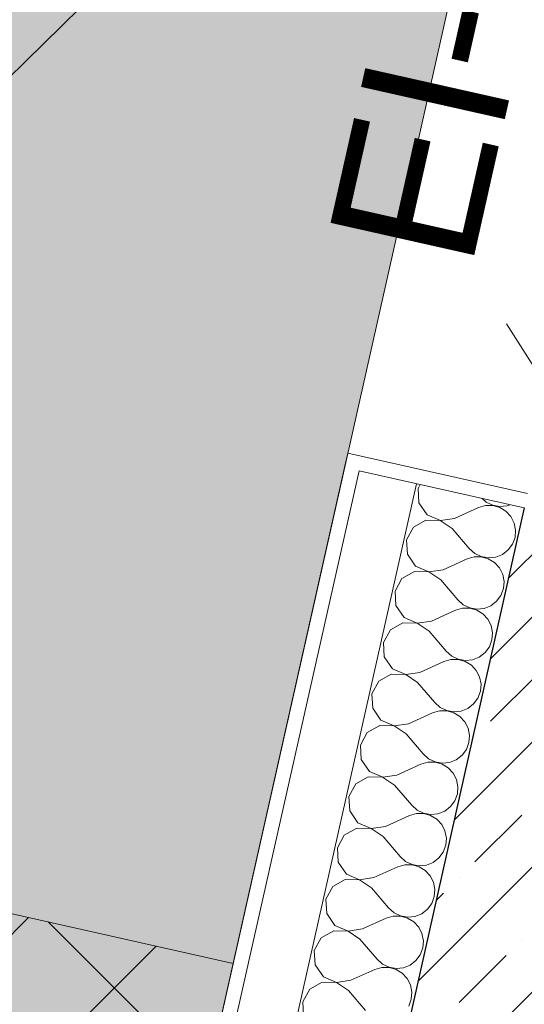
# Model space of a CAD drawing. Header units: millimetres. Extents: x -6990425 to -6520160, y 6117771 to 6220266.
# Tile 58 of 115: x -6927751 to -6927066, y 6141721 to 6143058. Entities that reach past the tile are written whole.
import ezdxf

# ---------------------------------------------------------------- set-up
doc = ezdxf.new("R2010")
doc.units = ezdxf.units.MM
doc.header["$MEASUREMENT"] = 0
for name, color, linetype, lineweight in [('АР-Разуклонка кровли_Ном._пера__120', 7, 'Continuous', 0), ('АР-Стены_внешние_.АР_Ном._пера__1', 7, 'Continuous', 30), ('Двери Archicad_Ном._пера__120', 7, 'Continuous', 0), ('Кровля_Ном._пера__101', 252, 'Continuous', 0), ('Кровля_Ном._пера__120', 7, 'Continuous', 0), ('Маркеры Дверей Archicad_Ном._пера__5', 5, 'Continuous', 0)]:
    doc.layers.add(name, color=color, linetype=linetype, lineweight=lineweight)
doc.layers.add('АР-Стены_внешние_.АР', color=7, linetype='Continuous')
doc.layers.add('АР-Чертеж-Размеры.АР', color=7, linetype='Continuous')
doc.styles.add('РЎР“Р•РќР•Р\xa0Р\x98Р\xa0_РЎРўР\x98Р›Р¬_2', font='GOTHIC.TTF')
doc.styles.add('РЎР“Р•РќР•Р\xa0Р\x98Р\xa0_РЎРўР\x98Р›Р¬_3', font='arial.ttf')
doc.dimstyles.new('СГЕНЕРИР_СТИЛЬ__3', dxfattribs={"dimtxt": 150, "dimasz": 237.5, "dimexe": 0.18, "dimexo": 0.0625, "dimgap": 0, "dimtad": 1, "dimdec": 0, "dimzin": 0, "dimdsep": 46, "dimtxsty": 'РЎР“Р•РќР•Р\xa0Р\x98Р\xa0_РЎРўР\x98Р›Р¬_2', "dimblk": 'ARROWHEAD_6', "dimblk1": 'ARROWHEAD_6', "dimblk2": 'ARROWHEAD_6', "dimcen": 0.09, "dimse1": 1, "dimse2": 1, "dimclrd": 7, "dimclre": 7, "dimclrt": 7, "dimazin": 0, "dimtfac": 1, "dimtdec": 4, "dimtmove": 0, "dimatfit": 3, "dimfxl": 1, "dimtolj": 1, "dimtzin": 0, "dimarcsym": 0})

# ---------------------------------------------------------------- blocks, each defined once
blk = doc.blocks.new('*X89', base_point=(-6566190.3, 6562677.8))
at = {"layer": 'АР-Стены_внешние_.АР_Ном._пера__1', "color": 7, "linetype": 'Continuous', "lineweight": 0}
for p, q in [((-7154817.6, 6142426.2), (-7154820.5, 6142420.8)), ((-7154820.5, 6142420.8), (-7154819.4, 6142401.3)), ((-7154819.4, 6142401.3), (-7154808.2, 6142385.3)), ((-7154733.5, 6142407.3), (-7154727.9, 6142402.4)), ((-7154727.9, 6142402.4), (-7154719.1, 6142398.2)), ((-7154771, 6142380.4), (-7154738.4, 6142395)), ((-7154729, 6142397.8), (-7154738.4, 6142395)), ((-7154719.1, 6142397.9), (-7154729, 6142397.8)), ((-7154719.1, 6142398.2), (-7154709.4, 6142396.5)), ((-7154709.6, 6142395.3), (-7154719.1, 6142397.9)), ((-7154701.2, 6142390.1), (-7154709.6, 6142395.3)), ((-7154709.4, 6142396.5), (-7154699.6, 6142397.5)), ((-7154694.5, 6142382.9), (-7154701.2, 6142390.1)), ((-7154699.6, 6142397.5), (-7154696, 6142398.9)), ((-7154809.9, 6142377.9), (-7154826.8, 6142368.3)), ((-7154790.4, 6142377.3), (-7154809.9, 6142377.9)), ((-7154808.2, 6142385.3), (-7154790.3, 6142377.6)), ((-7154774.1, 6142366.5), (-7154790.4, 6142377.3)), ((-7154790.3, 6142377.6), (-7154771, 6142380.4)), ((-7154690, 6142374.1), (-7154694.5, 6142382.9)), ((-7154688.1, 6142364.5), (-7154690, 6142374.1)), ((-7154826.8, 6142368.3), (-7154836.2, 6142351.1)), ((-7154774.1, 6142366.5), (-7154751, 6142339.3)), ((-7154688.9, 6142354.6), (-7154688.1, 6142364.5)), ((-7154836.2, 6142351.1), (-7154835.1, 6142331.6)), ((-7154692.4, 6142345.4), (-7154688.9, 6142354.6)), ((-7154751, 6142339.3), (-7154743.6, 6142332.8)), ((-7154743.6, 6142332.8), (-7154734.7, 6142328.5)), ((-7154706.1, 6142331.5), (-7154698.3, 6142337.5)), ((-7154698.3, 6142337.5), (-7154692.4, 6142345.4)), ((-7154835.1, 6142331.6), (-7154823.9, 6142315.6)), ((-7154786.7, 6142310.7), (-7154754.1, 6142325.4)), ((-7154744.6, 6142328.1), (-7154754.1, 6142325.4)), ((-7154734.8, 6142328.2), (-7154744.6, 6142328.1)), ((-7154725.3, 6142325.6), (-7154734.8, 6142328.2)), ((-7154734.7, 6142328.5), (-7154725, 6142326.8)), ((-7154716.9, 6142320.5), (-7154725.3, 6142325.6)), ((-7154725, 6142326.8), (-7154715.2, 6142327.8)), ((-7154710.2, 6142313.2), (-7154716.9, 6142320.5)), ((-7154715.2, 6142327.8), (-7154706.1, 6142331.5)), ((-7154825.5, 6142308.3), (-7154842.5, 6142298.6)), ((-7154806, 6142307.6), (-7154825.5, 6142308.3)), ((-7154823.9, 6142315.6), (-7154806, 6142307.9)), ((-7154806, 6142307.9), (-7154786.7, 6142310.7)), ((-7154789.8, 6142296.8), (-7154806, 6142307.6)), ((-7154705.7, 6142304.4), (-7154710.2, 6142313.2)), ((-7154842.5, 6142298.6), (-7154851.8, 6142281.4)), ((-7154789.8, 6142296.8), (-7154766.6, 6142269.6)), ((-7154703.8, 6142294.8), (-7154705.7, 6142304.4)), ((-7154704.6, 6142285), (-7154703.8, 6142294.8)), ((-7154851.8, 6142281.4), (-7154850.7, 6142261.9)), ((-7154708.1, 6142275.7), (-7154704.6, 6142285)), ((-7154766.6, 6142269.6), (-7154759.2, 6142263.1)), ((-7154721.7, 6142261.8), (-7154713.9, 6142267.8)), ((-7154713.9, 6142267.8), (-7154708.1, 6142275.7)), ((-7154850.7, 6142261.9), (-7154839.6, 6142245.9)), ((-7154802.3, 6142241), (-7154769.7, 6142255.7)), ((-7154760.3, 6142258.4), (-7154769.7, 6142255.7)), ((-7154750.4, 6142258.5), (-7154760.3, 6142258.4)), ((-7154759.2, 6142263.1), (-7154750.4, 6142258.8)), ((-7154750.4, 6142258.8), (-7154740.7, 6142257.1)), ((-7154740.9, 6142255.9), (-7154750.4, 6142258.5)), ((-7154732.5, 6142250.8), (-7154740.9, 6142255.9)), ((-7154740.7, 6142257.1), (-7154730.9, 6142258.1)), ((-7154730.9, 6142258.1), (-7154721.7, 6142261.8)), ((-7154839.6, 6142245.9), (-7154821.6, 6142238.2)), ((-7154821.6, 6142238.2), (-7154802.3, 6142241)), ((-7154725.8, 6142243.5), (-7154732.5, 6142250.8)), ((-7154721.3, 6142234.8), (-7154725.8, 6142243.5)), ((-7154858.1, 6142228.9), (-7154867.5, 6142211.7)), ((-7154841.2, 6142238.6), (-7154858.1, 6142228.9)), ((-7154821.7, 6142237.9), (-7154841.2, 6142238.6)), ((-7154805.5, 6142227.1), (-7154821.7, 6142237.9)), ((-7154805.5, 6142227.1), (-7154782.3, 6142199.9)), ((-7154719.4, 6142225.1), (-7154721.3, 6142234.8)), ((-7154723.7, 6142206), (-7154720.3, 6142215.3)), ((-7154720.3, 6142215.3), (-7154719.4, 6142225.1)), ((-7154867.5, 6142211.7), (-7154866.4, 6142192.2)), ((-7154782.3, 6142199.9), (-7154774.9, 6142193.4)), ((-7154729.6, 6142198.1), (-7154723.7, 6142206)), ((-7154866.4, 6142192.2), (-7154855.2, 6142176.2)), ((-7154818, 6142171.3), (-7154785.4, 6142186)), ((-7154775.9, 6142188.7), (-7154785.4, 6142186)), ((-7154766.1, 6142188.8), (-7154775.9, 6142188.7)), ((-7154774.9, 6142193.4), (-7154766, 6142189.1)), ((-7154756.6, 6142186.2), (-7154766.1, 6142188.8)), ((-7154766, 6142189.1), (-7154756.3, 6142187.4)), ((-7154748.2, 6142181.1), (-7154756.6, 6142186.2)), ((-7154756.3, 6142187.4), (-7154746.5, 6142188.4)), ((-7154746.5, 6142188.4), (-7154737.4, 6142192.1)), ((-7154737.4, 6142192.1), (-7154729.6, 6142198.1)), ((-7154855.2, 6142176.2), (-7154837.3, 6142168.5)), ((-7154741.5, 6142173.8), (-7154748.2, 6142181.1)), ((-7154737, 6142165.1), (-7154741.5, 6142173.8)), ((-7154873.8, 6142159.2), (-7154883.1, 6142142)), ((-7154856.9, 6142168.9), (-7154873.8, 6142159.2)), ((-7154837.3, 6142168.2), (-7154856.9, 6142168.9)), ((-7154837.3, 6142168.5), (-7154818, 6142171.3)), ((-7154821.1, 6142157.4), (-7154837.3, 6142168.2)), ((-7154735.1, 6142155.4), (-7154737, 6142165.1)), ((-7154821.1, 6142157.4), (-7154797.9, 6142130.2)), ((-7154739.4, 6142136.3), (-7154735.9, 6142145.6)), ((-7154735.9, 6142145.6), (-7154735.1, 6142155.4)), ((-7154883.1, 6142142), (-7154882, 6142122.5)), ((-7154745.2, 6142128.4), (-7154739.4, 6142136.3)), ((-7154882, 6142122.5), (-7154870.9, 6142106.5)), ((-7154791.6, 6142119), (-7154801.1, 6142116.3)), ((-7154797.9, 6142130.2), (-7154790.6, 6142123.7)), ((-7154781.7, 6142119.1), (-7154791.6, 6142119)), ((-7154790.6, 6142123.7), (-7154781.7, 6142119.4)), ((-7154781.7, 6142119.4), (-7154772, 6142117.7)), ((-7154772.2, 6142116.5), (-7154781.7, 6142119.1)), ((-7154772, 6142117.7), (-7154762.2, 6142118.7)), ((-7154762.2, 6142118.7), (-7154753, 6142122.4)), ((-7154753, 6142122.4), (-7154745.2, 6142128.4)), ((-7154870.9, 6142106.5), (-7154852.9, 6142098.8)), ((-7154833.6, 6142101.6), (-7154801.1, 6142116.3)), ((-7154763.8, 6142111.4), (-7154772.2, 6142116.5)), ((-7154757.1, 6142104.1), (-7154763.8, 6142111.4)), ((-7154872.5, 6142099.2), (-7154889.5, 6142089.5)), ((-7154853, 6142098.5), (-7154872.5, 6142099.2)), ((-7154836.8, 6142087.7), (-7154853, 6142098.5)), ((-7154852.9, 6142098.8), (-7154833.6, 6142101.6)), ((-7154752.7, 6142095.4), (-7154757.1, 6142104.1)), ((-7154750.7, 6142085.7), (-7154752.7, 6142095.4)), ((-7154889.5, 6142089.5), (-7154898.8, 6142072.3)), ((-7154836.8, 6142087.7), (-7154813.6, 6142060.5)), ((-7154751.6, 6142075.9), (-7154750.7, 6142085.7)), ((-7154898.8, 6142072.3), (-7154897.7, 6142052.9)), ((-7154760.9, 6142058.7), (-7154755, 6142066.7)), ((-7154755, 6142066.7), (-7154751.6, 6142075.9)), ((-7154897.7, 6142052.9), (-7154886.5, 6142036.8)), ((-7154813.6, 6142060.5), (-7154806.2, 6142054)), ((-7154806.2, 6142054), (-7154797.3, 6142049.7)), ((-7154777.8, 6142049), (-7154768.7, 6142052.7)), ((-7154768.7, 6142052.7), (-7154760.9, 6142058.7)), ((-7154849.3, 6142031.9), (-7154816.7, 6142046.6)), ((-7154807.2, 6142049.3), (-7154816.7, 6142046.6)), ((-7154797.4, 6142049.4), (-7154807.2, 6142049.3)), ((-7154787.9, 6142046.8), (-7154797.4, 6142049.4)), ((-7154797.3, 6142049.7), (-7154787.6, 6142048)), ((-7154779.5, 6142041.7), (-7154787.9, 6142046.8)), ((-7154787.6, 6142048), (-7154777.8, 6142049)), ((-7154772.8, 6142034.5), (-7154779.5, 6142041.7)), ((-7154888.2, 6142029.5), (-7154905.1, 6142019.8)), ((-7154868.7, 6142028.8), (-7154888.2, 6142029.5)), ((-7154886.5, 6142036.8), (-7154868.6, 6142029.1)), ((-7154852.4, 6142018), (-7154868.7, 6142028.8)), ((-7154868.6, 6142029.1), (-7154849.3, 6142031.9)), ((-7154768.3, 6142025.7), (-7154772.8, 6142034.5)), ((-7154766.4, 6142016), (-7154768.3, 6142025.7)), ((-7154905.1, 6142019.8), (-7154914.4, 6142002.6)), ((-7154852.4, 6142018), (-7154829.2, 6141990.8)), ((-7154767.2, 6142006.2), (-7154766.4, 6142016)), ((-7154914.4, 6142002.6), (-7154913.3, 6141983.2)), ((-7154770.7, 6141997), (-7154767.2, 6142006.2)), ((-7154829.2, 6141990.8), (-7154821.9, 6141984.3)), ((-7154784.3, 6141983), (-7154776.5, 6141989)), ((-7154776.5, 6141989), (-7154770.7, 6141997)), ((-7154913.3, 6141983.2), (-7154902.2, 6141967.2)), ((-7154864.9, 6141962.2), (-7154832.4, 6141976.9)), ((-7154822.9, 6141979.7), (-7154832.4, 6141976.9)), ((-7154813, 6141979.7), (-7154822.9, 6141979.7)), ((-7154821.9, 6141984.3), (-7154813, 6141980)), ((-7154813, 6141980), (-7154803.3, 6141978.3)), ((-7154803.5, 6141977.1), (-7154813, 6141979.7)), ((-7154795.1, 6141972), (-7154803.5, 6141977.1)), ((-7154803.3, 6141978.3), (-7154793.5, 6141979.3)), ((-7154788.4, 6141964.8), (-7154795.1, 6141972)), ((-7154793.5, 6141979.3), (-7154784.3, 6141983)), ((-7154903.8, 6141959.8), (-7154920.8, 6141950.1)), ((-7154884.3, 6141959.1), (-7154903.8, 6141959.8)), ((-7154902.2, 6141967.2), (-7154884.2, 6141959.4)), ((-7154868.1, 6141948.3), (-7154884.3, 6141959.1)), ((-7154884.2, 6141959.4), (-7154864.9, 6141962.2)), ((-7154784, 6141956), (-7154788.4, 6141964.8)), ((-7154920.8, 6141950.1), (-7154930.1, 6141933)), ((-7154868.1, 6141948.3), (-7154844.9, 6141921.1)), ((-7154782.1, 6141946.3), (-7154784, 6141956)), ((-7154782.9, 6141936.5), (-7154782.1, 6141946.3)), ((-7154930.1, 6141933), (-7154929, 6141913.5)), ((-7154786.3, 6141927.3), (-7154782.9, 6141936.5)), ((-7154844.9, 6141921.1), (-7154837.5, 6141914.6)), ((-7154800, 6141913.3), (-7154792.2, 6141919.3)), ((-7154792.2, 6141919.3), (-7154786.3, 6141927.3)), ((-7154929, 6141913.5), (-7154917.8, 6141897.5)), ((-7154880.6, 6141892.6), (-7154848, 6141907.2)), ((-7154838.6, 6141910), (-7154848, 6141907.2)), ((-7154828.7, 6141910), (-7154838.6, 6141910)), ((-7154837.5, 6141914.6), (-7154828.6, 6141910.3)), ((-7154819.2, 6141907.4), (-7154828.7, 6141910)), ((-7154828.6, 6141910.3), (-7154818.9, 6141908.6)), ((-7154810.8, 6141902.3), (-7154819.2, 6141907.4)), ((-7154818.9, 6141908.6), (-7154809.1, 6141909.7)), ((-7154809.1, 6141909.7), (-7154800, 6141913.3)), ((-7154917.8, 6141897.5), (-7154899.9, 6141889.7)), ((-7154899.9, 6141889.7), (-7154880.6, 6141892.6)), ((-7154804.1, 6141895.1), (-7154810.8, 6141902.3)), ((-7154799.6, 6141886.3), (-7154804.1, 6141895.1)), ((-7154936.4, 6141880.4), (-7154945.7, 6141863.3)), ((-7154919.5, 6141890.1), (-7154936.4, 6141880.4)), ((-7154900, 6141889.4), (-7154919.5, 6141890.1)), ((-7154883.7, 6141878.6), (-7154900, 6141889.4)), ((-7154883.7, 6141878.6), (-7154860.5, 6141851.4)), ((-7154797.7, 6141876.6), (-7154799.6, 6141886.3)), ((-7154802, 6141857.6), (-7154798.5, 6141866.8)), ((-7154798.5, 6141866.8), (-7154797.7, 6141876.6)), ((-7154945.7, 6141863.3), (-7154944.6, 6141843.8)), ((-7154860.5, 6141851.4), (-7154853.2, 6141844.9)), ((-7154807.8, 6141849.7), (-7154802, 6141857.6)), ((-7154944.6, 6141843.8), (-7154933.5, 6141827.8)), ((-7154854.2, 6141840.3), (-7154863.7, 6141837.5)), ((-7154844.4, 6141840.3), (-7154854.2, 6141840.3)), ((-7154853.2, 6141844.9), (-7154844.3, 6141840.6)), ((-7154834.9, 6141837.7), (-7154844.4, 6141840.3)), ((-7154844.3, 6141840.6), (-7154834.6, 6141838.9)), ((-7154826.4, 6141832.6), (-7154834.9, 6141837.7)), ((-7154834.6, 6141838.9), (-7154824.8, 6141840)), ((-7154824.8, 6141840), (-7154815.6, 6141843.6)), ((-7154815.6, 6141843.6), (-7154807.8, 6141849.7)), ((-7154933.5, 6141827.8), (-7154915.6, 6141820)), ((-7154896.2, 6141822.9), (-7154863.7, 6141837.5)), ((-7154819.7, 6141825.4), (-7154826.4, 6141832.6)), ((-7154815.3, 6141816.6), (-7154819.7, 6141825.4)), ((-7154935.1, 6141820.4), (-7154952.1, 6141810.7)), ((-7154915.6, 6141819.7), (-7154935.1, 6141820.4)), ((-7154915.6, 6141820), (-7154896.2, 6141822.9)), ((-7154899.4, 6141808.9), (-7154915.6, 6141819.7)), ((-7154813.4, 6141806.9), (-7154815.3, 6141816.6)), ((-7154952.1, 6141810.7), (-7154961.4, 6141793.6)), ((-7154899.4, 6141808.9), (-7154876.2, 6141781.8)), ((-7154814.2, 6141797.1), (-7154813.4, 6141806.9)), ((-7154961.4, 6141793.6), (-7154960.3, 6141774.1)), ((-7154823.5, 6141780), (-7154817.6, 6141787.9)), ((-7154817.6, 6141787.9), (-7154814.2, 6141797.1)), ((-7154960.3, 6141774.1), (-7154949.1, 6141758.1)), ((-7154876.2, 6141781.8), (-7154868.8, 6141775.2)), ((-7154868.8, 6141775.2), (-7154859.9, 6141770.9)), ((-7154859.9, 6141770.9), (-7154850.2, 6141769.2)), ((-7154840.4, 6141770.3), (-7154831.3, 6141773.9)), ((-7154831.3, 6141773.9), (-7154823.5, 6141780)), ((-7154949.1, 6141758.1), (-7154931.2, 6141750.3)), ((-7154911.9, 6141753.2), (-7154879.3, 6141767.8)), ((-7154869.9, 6141770.6), (-7154879.3, 6141767.8)), ((-7154860, 6141770.7), (-7154869.9, 6141770.6)), ((-7154850.5, 6141768), (-7154860, 6141770.7)), ((-7154842.1, 6141762.9), (-7154850.5, 6141768)), ((-7154850.2, 6141769.2), (-7154840.4, 6141770.3)), ((-7154835.4, 6141755.7), (-7154842.1, 6141762.9)), ((-7154950.8, 6141750.7), (-7154967.7, 6141741)), ((-7154931.3, 6141750.1), (-7154950.8, 6141750.7)), ((-7154915, 6141739.2), (-7154931.3, 6141750.1)), ((-7154931.2, 6141750.3), (-7154911.9, 6141753.2)), ((-7154830.9, 6141746.9), (-7154835.4, 6141755.7)), ((-7154829, 6141737.2), (-7154830.9, 6141746.9)), ((-7154967.7, 6141741), (-7154977, 6141723.9)), ((-7154915, 6141739.2), (-7154891.8, 6141712.1)), ((-7154829.8, 6141727.4), (-7154829, 6141737.2)), ((-7154977, 6141723.9), (-7154975.9, 6141704.4)), ((-7154833.3, 6141718.2), (-7154829.8, 6141727.4))]:
    blk.add_line(p, q, dxfattribs=at)
blk = doc.blocks.new('Маркер ДВ 23[14]_5', base_point=(-7154783.3, 6143059.1))
at = {"layer": 'Маркеры Дверей Archicad_Ном._пера__5', "color": 5, "lineweight": 0, "insert": (-7154746.5, 6142714.9), "char_height": 200, "attachment_point": 7, "rotation": 77.3413, "style": 'РЎР“Р•РќР•Р\xa0Р\x98Р\xa0_РЎРўР\x98Р›Р¬_3'}
blk.add_mtext('\\A1;{\\pql;\\pt0;\\fArial|b0|i0|c204|p0;\\W1.000000;EI-60\\fArial|b0|i0|c204|p0;\\W1.000000;\\fArial|b0|i0|c204|p0;\\W1.000000;\\fArial|b0|i0|c204|p0;\\W1.000000;}', dxfattribs=at)
blk = doc.blocks.new('Металлическая Дверь 23[3]_5', base_point=(-6566190.3, 6562677.8))
at = {"layer": 'Двери Archicad_Ном._пера__120', "color": 7, "linetype": 'Continuous', "lineweight": 0}
for p in [(-7154920.3, 6142449.3), (-7154672, 6142414)]:
    blk.add_line(p, (-7154915.9, 6142468.8), dxfattribs=at)
at = {"layer": 'Маркеры Дверей Archicad_Ном._пера__5', "color": 5, "lineweight": 0}
blk.add_blockref('Маркер ДВ 23[14]_5', (-7154783.3, 6143059.1), dxfattribs=at)
blk = doc.blocks.new('Стена_47_5', base_point=(-7155019.2, 6140411.5))
at = {"layer": 'АР-Стены_внешние_.АР', "linetype": 'Continuous', "lineweight": 0, "true_color": 0x000000}
h = blk.add_hatch(dxfattribs=at)
h.set_pattern_fill('ЖЕЛЕЗОБЕТОН__PROJECT__0005', color=18, style=0, pattern_type=2)
h.set_pattern_definition([(45, (-6566190.34, 6562677.8), (-84.852814, 84.852814), []), (45, (-6566232.77, 6562720.22), (-84.852814, 84.852814), [90, -30, 0, -30])])
h.paths.add_polyline_path([(-7155116.8, 6140433.4), (-7154921.7, 6140389.5), (-7154481.2, 6142350.7), (-7154598.3, 6142377), (-7154676.3, 6142394.5)])
at = {"layer": 'АР-Стены_внешние_.АР_Ном._пера__1', "color": 7, "linetype": 'Continuous', "lineweight": 0}
for p, q in [((-7154920.3, 6142449.3), (-7154915.9, 6142468.8)), ((-7154672, 6142414), (-7154915.9, 6142468.8)), ((-7154900.7, 6142444.9), (-7155341.2, 6140483.8)), ((-7154900.7, 6142444.9), (-7154676.3, 6142394.5)), ((-7154822.7, 6142427.4), (-7155263.2, 6140466.2))]:
    blk.add_line(p, q, dxfattribs=at)
at = {"layer": 'АР-Стены_внешние_.АР_Ном._пера__1', "color": 7, "linetype": 'Continuous', "lineweight": 30}
blk.add_line((-7154676.3, 6142394.5), (-7155116.8, 6140433.4), dxfattribs=at)
at = {"layer": 'АР-Стены_внешние_.АР_Ном._пера__1', "color": 7, "linetype": 'Continuous', "lineweight": 0, "flags": 128}
blk.add_lwpolyline([(-7154920.3, 6142449.3), (-7155360.7, 6140488.2)], dxfattribs=at)
at = {"layer": 'АР-Стены_внешние_.АР', "color": 7, "lineweight": 0}
blk.add_blockref('*X89', (-6566190.3, 6562677.8), dxfattribs=at)
at = {"layer": 'Двери Archicad_Ном._пера__120', "color": 7, "linetype": 'Continuous', "lineweight": 0}
blk.add_blockref('Металлическая Дверь 23[3]_5', (-6566190.3, 6562677.8), dxfattribs=at)
blk = doc.blocks.new('ARROWHEAD_6')
at = {"color": 0, "linetype": 'Continuous', "lineweight": 0}
for p, q in [((-0.5, -0.5), (0.5, 0.5)), ((0, 0), (-1, 0))]:
    blk.add_line(p, q, dxfattribs=at)
blk = doc.blocks.new('*D176', base_point=(-6566190.3, 6562677.8))
at = {"layer": 'Defpoints', "color": 0, "linetype": 'Continuous', "transparency": 16777216}
for p in [(-6927461.1, 6141776.1), (-6928747.1, 6140630.1), (-6928475, 6140569)]:
    blk.add_point(p, dxfattribs=at)
at = {"layer": 'АР-Чертеж-Размеры.АР', "color": 7, "linetype": 'Continuous', "lineweight": -2, "transparency": 16777216}
for p, q in [((-6928492.4, 6141764.3), (-6928548.5, 6141514.3)), ((-6928695.1, 6140861.8), (-6928642, 6141098.1))]:
    blk.add_line(p, q, dxfattribs=at)
at = {"layer": 'АР-Чертеж-Размеры.АР', "color": 7, "linetype": 'Continuous', "lineweight": -2, "transparency": 16777216, "xscale": 237.5, "yscale": 237.5, "zscale": 237.5}
for p, rotation in [((-6928440.3, 6141996.1), 77.3413178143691), ((-6928747.1, 6140630.1), 257.3413178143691)]:
    blk.add_blockref('ARROWHEAD_6', p, dxfattribs=dict(at, rotation=rotation))
at = {"layer": 'АР-Чертеж-Размеры.АР', "color": 7, "linetype": 'Continuous', "lineweight": 0, "transparency": 16777216, "insert": (-6928595.3, 6141306.2), "char_height": 150, "attachment_point": 5, "rotation": 77.3413, "style": 'РЎР“Р•РќР•Р\xa0Р\x98Р\xa0_РЎРўР\x98Р›Р¬_2'}
blk.add_mtext('\\A1;1400', dxfattribs=at)
blk = doc.blocks.new('*D195', base_point=(-6566190.3, 6562677.8))
at = {"layer": 'Defpoints', "color": 0, "linetype": 'Continuous', "transparency": 16777216}
for p in [(-6926809.5, 6143536.1), (-6926770, 6143527.2), (-6927039.5, 6142511.6)]:
    blk.add_point(p, dxfattribs=at)
at = {"layer": 'АР-Чертеж-Размеры.АР', "color": 7, "linetype": 'Continuous', "lineweight": -2, "transparency": 16777216}
for p, q in [((-6926822.1, 6143295.5), (-6926839.9, 6143216.2)), ((-6926948.1, 6142734.5), (-6926933.3, 6142800))]:
    blk.add_line(p, q, dxfattribs=at)
at = {"layer": 'АР-Чертеж-Размеры.АР', "color": 7, "linetype": 'Continuous', "lineweight": -2, "transparency": 16777216, "xscale": 237.5, "yscale": 237.5, "zscale": 237.5}
for p, rotation in [((-6926770, 6143527.2), 77.34106808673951), ((-6927000.1, 6142502.7), 257.3410680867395)]:
    blk.add_blockref('ARROWHEAD_6', p, dxfattribs=dict(at, rotation=rotation))
at = {"layer": 'АР-Чертеж-Размеры.АР', "color": 7, "linetype": 'Continuous', "lineweight": 0, "transparency": 16777216, "insert": (-6926886.6, 6143008.1), "char_height": 150, "attachment_point": 5, "rotation": 77.3411, "style": 'РЎР“Р•РќР•Р\xa0Р\x98Р\xa0_РЎРўР\x98Р›Р¬_2'}
blk.add_mtext('\\A1;1050', dxfattribs=at)

msp = doc.modelspace()

# ---------------------------------------------------------------- hatches: boundary and pattern name
at = {"layer": 'Кровля_Ном._пера__101', "linetype": 'Continuous', "lineweight": 0}
h = msp.add_hatch(dxfattribs=at)
h.set_pattern_fill('ПЕСОК_0005', color=252, style=0, pattern_type=2)
h.set_pattern_definition([(122.3417, (-6922964.9, 6137514.64), (191.0468, 120.9696), [0, -150.75, 0, -226.125]), (57.3417, (-6923455.2, 6137624.75), (-190.3755, 122.0232), [0, -110.55, 0, -190.95])])
h.paths.add_polyline_path([(-6936415.8, 6132113.6), (-6933031.3, 6147183.1), (-6929636, 6146420.5), (-6930089.6, 6144400.9), (-6927026, 6143712.8), (-6927767.7, 6140410.1), (-6927767.8, 6140410.1), (-6929426.3, 6140782.6), (-6930336.8, 6136728.6), (-6918609, 6134094.6), (-6917627.2, 6138465.8), (-6918212.9, 6138597.3), (-6917681.5, 6140963.2), (-6917173.1, 6143226.9), (-6913874.6, 6142486.1), (-6913672, 6143388.1), (-6910491.1, 6142673.7), (-6913993.8, 6127077.7)])
at = {"layer": 'Кровля_Ном._пера__120', "linetype": 'Continuous', "lineweight": 0}
h = msp.add_hatch(dxfattribs=at)
h.set_pattern_fill('НЕМЕТАЛЛИЧЕСКИЕ_МАТЕРИАЛ_5C', style=0, pattern_type=2)
h.set_pattern_definition([(45, (-6929637.76, 6135484.77), (-106.066, 106.066), []), (135, (-6929637.76, 6135484.77), (106.066, 106.066), [])])
h.paths.add_polyline_path([(-6915790.2, 6140210.5), (-6917540, 6132419.6), (-6931960.8, 6135658.4), (-6930436.7, 6142444.4), (-6927461.1, 6141776.1), (-6927767.7, 6140410.2), (-6929426.3, 6140782.6), (-6930336.8, 6136728.6), (-6918609, 6134094.6), (-6917627.2, 6138465.8), (-6918212.8, 6138597.3), (-6917751.4, 6140651)])

# ---------------------------------------------------------------- linework, layer by layer
at = {"layer": 'АР-Разуклонка кровли_Ном._пера__120', "color": 7, "linetype": 'Continuous', "lineweight": 0}
msp.add_lwpolyline([(-6931292.3, 6139516.6), (-6927028.1, 6143703.1)], dxfattribs=at)
at = {"layer": 'Кровля_Ном._пера__120', "color": 7, "linetype": 'Continuous', "lineweight": 0, "flags": 128}
for points in [[(-6936415.8, 6132113.6), (-6933031.3, 6147183.1), (-6929636, 6146420.5), (-6930089.6, 6144400.9), (-6927026, 6143712.8), (-6927767.7, 6140410.1), (-6927767.8, 6140410.1), (-6929426.3, 6140782.6), (-6930336.8, 6136728.6), (-6918609, 6134094.6), (-6917627.2, 6138465.8), (-6918212.9, 6138597.3), (-6917681.5, 6140963.2), (-6917173.1, 6143226.9), (-6913874.6, 6142486.1), (-6913672, 6143388.1), (-6910491.1, 6142673.7), (-6913993.8, 6127077.7)], [(-6915790.2, 6140210.5), (-6917540, 6132419.6), (-6931960.8, 6135658.4), (-6930436.7, 6142444.4), (-6927461.1, 6141776.1), (-6927767.7, 6140410.2), (-6929426.3, 6140782.6), (-6930336.8, 6136728.6), (-6918609, 6134094.6), (-6917627.2, 6138465.8), (-6918212.8, 6138597.3), (-6917751.4, 6140651)]]:
    msp.add_lwpolyline(points, close=True, dxfattribs=at)

# ---------------------------------------------------------------- block references
at = {"layer": 'АР-Стены_внешние_.АР', "color": 7, "lineweight": 0}
msp.add_blockref('Стена_47_5', (-6927408.7, 6140411.5), dxfattribs=at)

# ---------------------------------------------------------------- dimensions: what is measured, and where the dimension line sits
at = {"layer": 'АР-Чертеж-Размеры.АР', "color": 7, "linetype": 'Continuous', "lineweight": 0}
for base, p1, p2, angle, picture, middle, turn in [((-6926770, 6143527.2), (-6927039.5, 6142511.6), (-6926809.5, 6143536.1), 77.3411, '*D195', (-6926886.6, 6143008.1), 77.3411), ((-6928747.1, 6140630.1), (-6927461.1, 6141776.1), (-6928475, 6140569), 257.3413, '*D176', (-6928595.3, 6141306.2), 77.3413)]:
    dim = msp.add_linear_dim(base=base, p1=p1, p2=p2, angle=angle, dimstyle='СГЕНЕРИР_СТИЛЬ__3', dxfattribs=at)
    dim.commit()
    dim.dimension.update_dxf_attribs({"geometry": picture, "text_midpoint": middle, "dimtype": 160, "text_rotation": turn})

doc.saveas('drawing.dxf')
